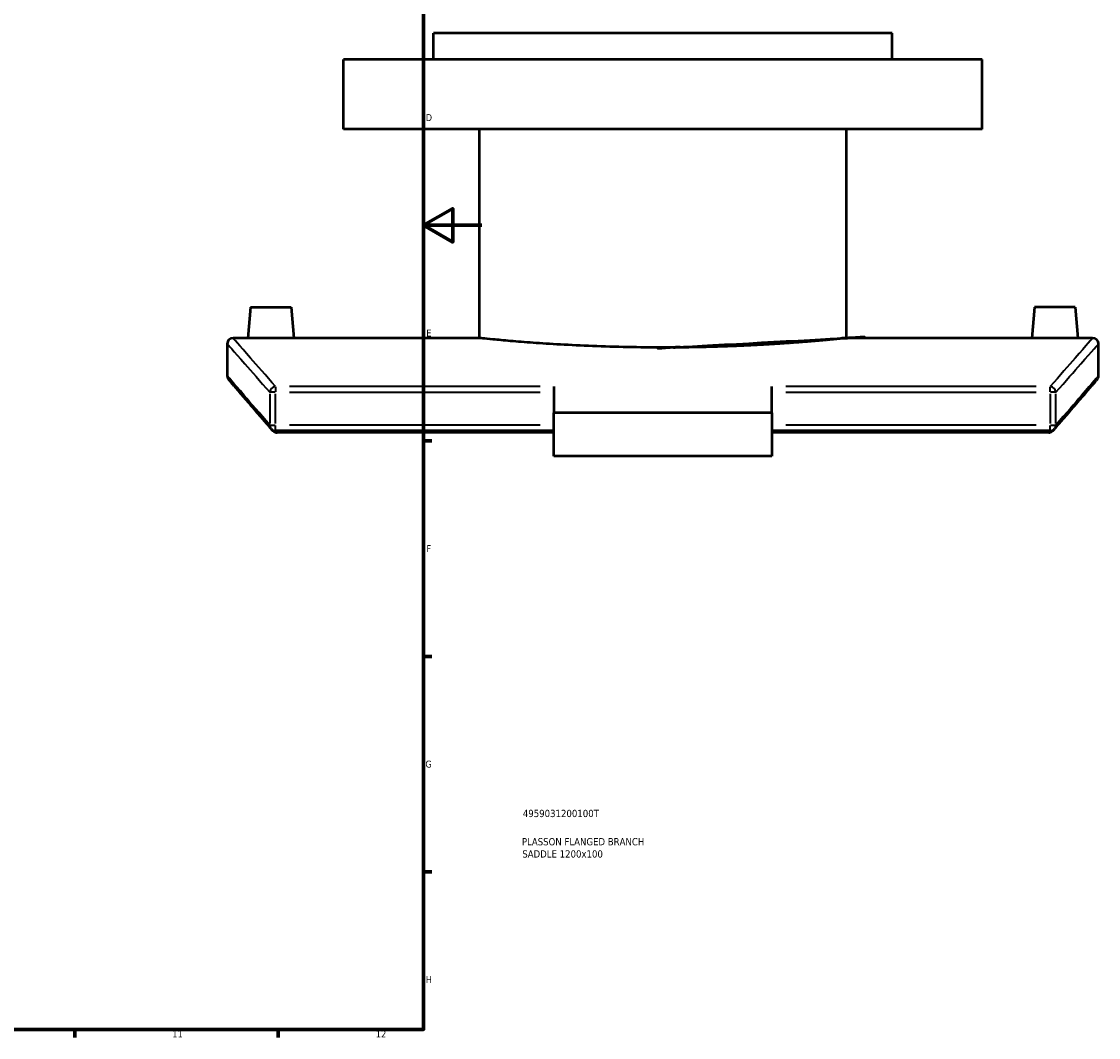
# Model space of a CAD drawing. Header units: millimetres. Extents: x -519 to 1054, y -357 to 828.
# Tile 7 of 10: x 683 to 1053, y 17 to 367. Entities that reach past the tile are written whole.
import ezdxf

# ---------------------------------------------------------------- set-up
doc = ezdxf.new("R2010")
doc.units = ezdxf.units.MM
for name, color, linetype, lineweight in [('Border (ANSI)', 7, 'Continuous', 70), ('Title (ISO)', 7, 'Continuous', 50), ('Visible (ANSI)', 7, 'Continuous', 50), ('Visible Narrow (ANSI)', 7, 'Continuous', 35)]:
    doc.layers.add(name, color=color, linetype=linetype, lineweight=lineweight)
doc.styles.add('Note Text (ANSI)', font='tahoma.ttf')
doc.styles.add('Note Text (ISO)', font='tahoma.ttf')

# ---------------------------------------------------------------- blocks, each defined once
blk = doc.blocks.new('Borders Default Border')
at = {"layer": 'Border (ANSI)'}
for p, q in [((820.999984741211, 222.7499961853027), (823.7999725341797, 222.7499961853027)), ((820.999984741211, 148.5000038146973), (823.7999725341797, 148.5000038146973)), ((820.999984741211, 74.25000190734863), (823.7999725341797, 74.25000190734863)), ((700.8333587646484, 20), (700.8333587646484, 17.20000028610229)), ((770.9166717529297, 20), (770.9166717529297, 17.20000028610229))]:
    blk.add_line(p, q, dxfattribs=at)
at = {"layer": 'Border (ANSI)', "flags": 128}
for points in [[(20, 20), (20, 574.000015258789), (820.999984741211, 574.000015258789), (820.999984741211, 20), (20, 20)], [(840.9999847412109, 297.0000076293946), (820.999984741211, 297.0000076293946), (830.9999847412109, 302.773494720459), (830.9999847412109, 291.2265014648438), (820.999984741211, 297.0000076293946)]]:
    blk.add_lwpolyline(points, dxfattribs=at)
at = {"layer": 'Border (ANSI)', "color": 5, "true_color": 0x0000ff, "char_height": 2.399999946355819, "attachment_point": 7, "style": 'Note Text (ANSI)'}
for s, insert in [('D', (821.7207137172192, 332.9250000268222)), ('E', (821.9142307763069, 258.6750000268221)), ('F', (821.9793846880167, 184.4250000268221)), ('G', (821.6038174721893, 110.1283225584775)), ('H', (821.7255759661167, 35.92500002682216)), ('11', (734.4330685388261, 17.20000005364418)), ('12', (804.5164018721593, 17.20000005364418))]:
    blk.add_mtext(s, dxfattribs=dict(at, insert=insert))
blk = doc.blocks.new('Title Blocks ISO')
at = {"layer": 'Title (ISO)', "color": 232, "true_color": 0xca0064, "style": 'Note Text (ISO)'}
for tag, p in [('PART_NUMBER_001', (34.15585882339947, 73.13494450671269)), ('DESCRIPTION_001', (33.83688029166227, 63.39776635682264)), ('DESCRIPTION_002', (33.96112475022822, 59.17905135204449))]:
    blk.add_attdef(tag, p, '', height=2.5, dxfattribs=at)

msp = doc.modelspace()

# ---------------------------------------------------------------- linework, layer by layer
at = {"layer": 'Visible (ANSI)'}
for p, q in [((982.3764271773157, 363.1489992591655), (824.3764271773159, 363.1489992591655)), ((824.3764271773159, 354.1489992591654), (824.3764271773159, 363.1489992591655)), ((982.3764271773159, 354.1489992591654), (982.3764271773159, 363.1489992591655)), ((1013.376427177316, 354.1489992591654), (793.3764271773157, 354.1489992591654)), ((793.3764271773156, 330.1489992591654), (793.3764271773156, 354.1489992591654)), ((1013.376427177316, 330.1489992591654), (1013.376427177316, 354.1489992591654)), ((1013.376427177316, 330.1489992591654), (793.3764271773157, 330.1489992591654)), ((840.1764271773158, 258.1489992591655), (840.1764271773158, 330.1489992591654)), ((966.5764271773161, 258.1489992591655), (966.5764271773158, 330.1489992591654)), ((761.3764271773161, 268.7489992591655), (760.4490473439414, 258.1489992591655)), ((761.3764271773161, 268.7489992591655), (775.3764271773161, 268.7489992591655)), ((775.3764271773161, 268.7489992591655), (776.3038070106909, 258.1489992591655)), ((1031.376427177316, 268.7489992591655), (1030.449047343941, 258.1489992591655)), ((1045.376427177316, 268.7489992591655), (1031.376427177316, 268.7489992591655)), ((1045.376427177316, 268.7489992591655), (1046.303807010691, 258.1489992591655)), ((753.3764271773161, 256.1489992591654), (753.3764271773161, 245.1489992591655)), ((760.4490473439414, 258.1489992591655), (755.3764271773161, 258.1489992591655)), ((840.1764271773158, 258.1489992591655), (776.3038070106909, 258.1489992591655)), ((1030.449047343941, 258.1489992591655), (966.5764271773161, 258.1489992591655)), ((1051.376427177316, 258.1489992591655), (1046.303807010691, 258.1489992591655)), ((1053.376427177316, 245.1489992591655), (1053.376427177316, 256.1489992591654)), ((865.8764271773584, 241.4208517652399), (865.8764271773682, 232.4273715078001)), ((940.8764271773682, 232.4273715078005), (940.8764271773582, 241.4208517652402)), ((940.8764271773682, 232.4273715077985), (865.8764271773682, 232.4273715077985)), ((865.8764271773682, 217.4273715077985), (865.8764271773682, 232.4273715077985)), ((940.8764271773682, 232.4273715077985), (940.8764271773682, 217.4273715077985)), ((865.8764271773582, 226.1618196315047), (770.0009987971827, 226.1618196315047)), ((865.8764271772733, 225.6127320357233), (770.5220129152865, 225.6127320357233)), ((1036.751855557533, 226.1618196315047), (940.8764271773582, 226.1618196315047)), ((1036.23084143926, 225.6127320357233), (940.8764271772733, 225.6127320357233)), ((940.8764271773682, 217.4273715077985), (865.8764271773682, 217.4273715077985))]:
    msp.add_line(p, q, dxfattribs=at)
for centre, start, end in [((755.3764271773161, 256.1489992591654), 90, 180), ((1051.376427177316, 256.1489992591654), 0, 90), ((755.3764271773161, 245.1489992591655), 180, 220.8294263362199), ((1051.376427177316, 245.1489992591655), 319.1705736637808, 0), ((770.0009987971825, 228.1618196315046), 220.6195331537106, 270), ((1036.751855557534, 228.1618196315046), 270, 319.3804668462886)]:
    msp.add_arc(centre, 2, start, end, dxfattribs=at)
for points, knots in [([(768.3764271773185, 258.0978472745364), (767.3806908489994, 258.0978472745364), (766.3186570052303, 258.1005175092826), (764.3651730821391, 258.1101678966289), (763.4737207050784, 258.11700945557), (762.0662954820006, 258.1298548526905), (761.456461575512, 258.136691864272), (760.6478388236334, 258.146333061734), (760.4490473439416, 258.1489992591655), (760.4490473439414, 258.1489992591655)], [0, 0, 0, 0, 0.2987208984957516, 0.2987208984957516, 0.5974417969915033, 0.5974417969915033, 0.8961242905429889, 0.8961242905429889, 1.194806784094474, 1.194806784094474, 1.194806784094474, 1.194806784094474]), ([(776.3038070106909, 258.1489992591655), (776.3038070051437, 258.1489992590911), (776.1050155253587, 258.1463330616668), (775.2963927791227, 258.1366918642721), (774.6865588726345, 258.1298548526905), (773.2791336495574, 258.11700945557), (772.3876812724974, 258.1101678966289), (770.4341973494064, 258.1005175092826), (769.3721635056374, 258.0978472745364), (768.3764271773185, 258.0978472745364)], [3.584420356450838, 3.584420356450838, 3.584420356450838, 3.584420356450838, 3.883102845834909, 3.883102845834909, 4.181785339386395, 4.181785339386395, 4.480506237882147, 4.480506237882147, 4.779227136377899, 4.779227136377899, 4.779227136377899, 4.779227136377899]), ([(903.3764271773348, 254.8930306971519), (899.4056434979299, 254.8930306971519), (895.3001313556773, 254.9327241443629), (887.1350590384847, 255.0949785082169), (883.0754276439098, 255.2174298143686), (875.2906770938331, 255.5250621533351), (871.5593046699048, 255.7102019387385), (864.659542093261, 256.1073134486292), (861.4913279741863, 256.3188783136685), (855.8832398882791, 256.7274717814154), (853.2513313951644, 256.9388187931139), (848.6115337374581, 257.3351362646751), (846.6033485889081, 257.5197053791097), (843.3775777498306, 257.826186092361), (842.1574245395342, 257.9480657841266), (840.5566731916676, 258.1095243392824), (840.1764271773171, 258.1489992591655), (840.1764271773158, 258.1489992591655)], [0, 0, 0, 0, 1.19123510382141, 1.19123510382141, 2.382470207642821, 2.382470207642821, 3.573705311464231, 3.573705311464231, 4.764940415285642, 4.764940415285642, 5.956170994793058, 5.956170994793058, 7.147401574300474, 7.147401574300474, 8.33863215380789, 8.33863215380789, 9.529862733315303, 9.529862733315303, 9.529862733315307, 9.529862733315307]), ([(966.5764271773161, 258.1489992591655), (966.5764271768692, 258.1489992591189), (966.1961811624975, 258.1095243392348), (964.5954298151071, 257.9480657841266), (963.3752766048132, 257.826186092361), (960.1495057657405, 257.5197053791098), (958.1413206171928, 257.3351362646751), (953.5015229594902, 256.9388187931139), (950.8696144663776, 256.7274717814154), (945.2615263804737, 256.3188783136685), (942.0933122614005, 256.1073134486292), (935.1935496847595, 255.7102019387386), (931.4621772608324, 255.5250621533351), (923.6774267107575, 255.2174298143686), (919.6177953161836, 255.0949785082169), (911.4527229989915, 254.9327241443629), (907.3472108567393, 254.8930306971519), (903.3764271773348, 254.8930306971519)], [28.58958819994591, 28.58958819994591, 28.5895882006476, 28.5895882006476, 29.78081877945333, 29.78081877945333, 30.97204935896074, 30.97204935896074, 32.16327993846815, 32.16327993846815, 33.35451051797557, 33.35451051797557, 34.54574562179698, 34.54574562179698, 35.73698072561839, 35.73698072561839, 36.92821582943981, 36.92821582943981, 38.11945093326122, 38.11945093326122, 38.11945093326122, 38.11945093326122]), ([(1038.376427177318, 258.0978472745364), (1037.380690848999, 258.0978472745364), (1036.31865700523, 258.1005175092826), (1034.365173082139, 258.1101678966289), (1033.473720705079, 258.11700945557), (1032.066295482, 258.1298548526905), (1031.456461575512, 258.1366918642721), (1030.647838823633, 258.146333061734), (1030.449047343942, 258.1489992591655), (1030.449047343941, 258.1489992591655)], [2.389613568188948, 2.389613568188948, 2.389613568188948, 2.389613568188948, 2.688334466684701, 2.688334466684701, 2.987055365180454, 2.987055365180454, 3.285737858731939, 3.285737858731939, 3.584420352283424, 3.584420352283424, 3.584420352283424, 3.584420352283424]), ([(1046.303807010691, 258.1489992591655), (1046.303807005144, 258.1489992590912), (1046.105015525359, 258.1463330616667), (1045.296392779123, 258.136691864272), (1044.686558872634, 258.1298548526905), (1043.279133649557, 258.11700945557), (1042.387681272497, 258.1101678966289), (1040.434197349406, 258.1005175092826), (1039.372163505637, 258.0978472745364), (1038.376427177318, 258.0978472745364)], [5.974033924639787, 5.974033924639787, 5.974033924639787, 5.974033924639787, 6.272716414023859, 6.272716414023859, 6.571398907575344, 6.571398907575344, 6.870119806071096, 6.870119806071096, 7.168840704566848, 7.168840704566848, 7.168840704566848, 7.168840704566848]), ([(768.4828999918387, 226.8597535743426), (767.529350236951, 227.9715118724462), (766.6194460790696, 229.0315468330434), (764.8890462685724, 231.0461686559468), (764.0685520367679, 232.0007538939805), (762.5189783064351, 233.8025602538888), (761.7899001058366, 234.6497799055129), (760.4250096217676, 236.2350745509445), (759.7891984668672, 236.9731482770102), (758.6125016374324, 238.3385472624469), (758.0716168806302, 238.9658714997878), (757.0862099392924, 240.1083789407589), (756.6416884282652, 240.6235614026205), (755.8501986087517, 241.5406305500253), (755.503230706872, 241.9425167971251), (754.9077759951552, 242.6320943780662), (754.659289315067, 242.9197855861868), (754.2614541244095, 243.3803380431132), (754.1121054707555, 243.5531994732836), (753.9129328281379, 243.7837205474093), (753.8631084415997, 243.8413806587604), (753.8631084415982, 243.8413806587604)], [3.698464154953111, 3.698464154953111, 3.698464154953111, 3.698464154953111, 5.141715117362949, 5.141715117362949, 6.584966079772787, 6.584966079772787, 8.028217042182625, 8.028217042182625, 9.471468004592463, 9.471468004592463, 10.9147189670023, 10.9147189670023, 12.35796992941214, 12.35796992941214, 13.80122089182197, 13.80122089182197, 15.24447185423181, 15.24447185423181, 16.68772281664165, 16.68772281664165, 18.13097377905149, 18.13097377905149, 18.13097377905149, 18.13097377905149]), ([(1052.889745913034, 243.8413806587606), (1052.889745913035, 243.8413806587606), (1052.839921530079, 243.7837205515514), (1052.640748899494, 243.5531994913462), (1052.491400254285, 243.3803380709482), (1052.093565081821, 242.9197856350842), (1051.845078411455, 242.6320944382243), (1051.249623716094, 241.9425168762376), (1050.902655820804, 241.5406306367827), (1050.111166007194, 240.6235614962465), (1049.666644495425, 240.1083790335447), (1048.681237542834, 238.9658715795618), (1048.140352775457, 238.3385473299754), (1046.963655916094, 236.9731483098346), (1046.327844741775, 236.2350745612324), (1044.962954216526, 234.6497798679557), (1044.233875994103, 233.8025601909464), (1042.684302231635, 232.0007537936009), (1041.863807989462, 231.0461685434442), (1040.13340819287, 229.03154673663), (1039.223504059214, 227.9715118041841), (1038.269954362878, 226.8597535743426)], [15.15044422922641, 15.15044422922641, 15.15044422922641, 15.15044422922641, 16.59369514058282, 16.59369514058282, 18.03694605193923, 18.03694605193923, 19.48019696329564, 19.48019696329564, 20.92344787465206, 20.92344787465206, 22.36669878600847, 22.36669878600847, 23.80994969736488, 23.80994969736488, 25.25320060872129, 25.25320060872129, 26.6964515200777, 26.6964515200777, 28.13970243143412, 28.13970243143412, 29.58295334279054, 29.58295334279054, 29.58295334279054, 29.58295334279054]), ([(770.0009987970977, 225.6800360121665), (769.8201133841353, 225.727247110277), (769.6490739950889, 225.8022899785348), (769.2700448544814, 226.0250491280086), (769.0755372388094, 226.1895789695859), (768.8796417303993, 226.3986122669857), (768.8498770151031, 226.4318383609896), (768.8209458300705, 226.4655656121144)], [-0.3743599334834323, -0.3743599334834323, -0.3743599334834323, -0.3743599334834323, -0.3175452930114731, -0.3175452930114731, -0.2375918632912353, -0.2375918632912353, -0.2227878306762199, -0.2227878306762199, -0.2227878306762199, -0.2227878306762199]), ([(1037.931908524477, 226.4655656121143), (1037.902977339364, 226.4318383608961), (1037.873212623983, 226.3986122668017), (1037.677317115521, 226.1895789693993), (1037.482809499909, 226.0250491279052), (1037.103780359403, 225.8022899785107), (1036.932740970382, 225.7272471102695), (1036.751855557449, 225.6800360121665)], [-0.1496215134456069, -0.1496215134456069, -0.1496215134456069, -0.1496215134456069, -0.1350079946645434, -0.1350079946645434, -0.0560834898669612, -0.0560834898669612, 0, 0, 0, 0]), ([(770.0009987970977, 225.6800360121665), (770.0338117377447, 225.6714718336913), (770.0668402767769, 225.663699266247), (770.2388357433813, 225.6276269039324), (770.3802319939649, 225.6127320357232), (770.5220129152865, 225.6127320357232)], [0.2852815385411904, 0.2852815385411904, 0.2852815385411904, 0.2852815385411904, 0.2954595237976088, 0.2954595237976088, 0.3379833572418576, 0.3379833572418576, 0.3379833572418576, 0.3379833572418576])]:
    msp.add_open_spline(points, degree=3, knots=knots, dxfattribs=at)
for points in [[(768.4829000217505, 226.85975360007), (768.5949830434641, 226.7290742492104), (768.7076695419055, 226.5976797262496), (768.8209578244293, 226.465571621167)], [(1037.931896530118, 226.465571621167), (1038.045184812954, 226.5976797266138), (1038.157871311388, 226.729074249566), (1038.269954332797, 226.85975360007)], [(1036.23084143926, 225.6127320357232), (1036.406957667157, 225.6127320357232), (1036.581988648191, 225.6357007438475), (1036.751855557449, 225.6800360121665)]]:
    msp.add_open_spline(points, degree=3, dxfattribs=at)
at = {"layer": 'Visible Narrow (ANSI)'}
for p, q in [((770.0009987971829, 241.3855570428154), (770.0009987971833, 239.6088552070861)), ((861.0826557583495, 241.4208517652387), (774.7947702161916, 241.4208517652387)), ((1031.958084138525, 241.4208517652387), (945.6701985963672, 241.4208517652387)), ((1036.751855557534, 239.6088552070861), (1036.751855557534, 241.3855570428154)), ((768.0429812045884, 238.9095806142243), (768.0429812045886, 228.727491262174)), ((769.864550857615, 239.4752522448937), (768.075353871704, 239.4752522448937)), ((770.0009987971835, 228.7274912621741), (770.0009987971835, 238.9095806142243)), ((774.7947702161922, 239.4752522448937), (861.08265575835, 239.4752522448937)), ((945.6701985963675, 239.4752522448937), (1031.958084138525, 239.4752522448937)), ((1036.751855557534, 238.9095806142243), (1036.751855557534, 228.727491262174)), ((1038.677500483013, 239.4752522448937), (1036.888303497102, 239.4752522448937)), ((1038.709873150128, 228.727491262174), (1038.709873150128, 238.9095806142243)), ((768.0753538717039, 228.1618196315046), (769.864550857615, 228.1618196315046)), ((770.0009987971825, 226.1679849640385), (770.0009987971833, 228.004901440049)), ((861.08265575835, 228.1618196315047), (774.7947702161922, 228.1618196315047)), ((1031.958084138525, 228.1618196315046), (945.6701985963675, 228.1618196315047)), ((1036.751855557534, 226.1679849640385), (1036.751855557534, 228.0049014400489)), ((1036.888303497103, 228.1618196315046), (1038.677500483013, 228.1618196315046))]:
    msp.add_line(p, q, dxfattribs=at)
for centre, major_axis, ratio, start_param, end_param in [((770.0009987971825, 239.4752522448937), (-1.505689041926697, -1.316396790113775), 0.9534428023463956, 4.0936846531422, 5.464892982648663), ((1036.751855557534, 239.4752522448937), (-1.505689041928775, 1.316396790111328), 0.9534428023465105, 3.959884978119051, 5.3310933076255), ((770.0009987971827, 228.1618196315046), (-1.518098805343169, -1.302066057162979), 0.9524846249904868, 5.586758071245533, 6.246531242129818), ((1036.751855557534, 228.1618196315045), (1.518098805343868, -1.302066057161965), 0.9524846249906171, 0.0366540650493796, 0.6964272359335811)]:
    msp.add_ellipse(centre, major_axis=major_axis, ratio=ratio, start_param=start_param, end_param=end_param, dxfattribs=at)
for points, knots in [([(753.3764271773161, 256.1489992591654), (753.3764271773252, 256.1489992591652), (755.4335312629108, 253.8206041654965), (761.7053886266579, 246.6944750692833), (764.5872786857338, 243.4165558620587), (768.0429812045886, 239.4752522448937)], [15.22051451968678, 15.2205145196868, 15.2205145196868, 15.2205145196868, 24.44000477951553, 24.44000477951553, 29.64812498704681, 29.64812498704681, 29.64812498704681, 29.64812498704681]), ([(770.0009987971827, 241.4208517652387), (766.5551708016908, 245.3750342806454), (763.6815473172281, 248.6636283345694), (757.4276428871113, 255.813007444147), (755.3764271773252, 258.1489992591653), (755.3764271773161, 258.1489992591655)], [-29.64812498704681, -29.64812498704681, -29.64812498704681, -29.64812498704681, -24.44000477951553, -24.44000477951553, -15.2205145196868, -15.2205145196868, -15.2205145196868, -15.22051451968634]), ([(1051.376427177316, 258.1489992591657), (1051.376427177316, 258.1489992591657), (1051.376427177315, 258.1489992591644), (1051.376427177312, 258.1489992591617), (1051.37642408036, 258.1489957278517), (1049.325206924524, 255.8130022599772), (1043.071302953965, 248.6636236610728), (1040.197680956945, 245.3750313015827), (1036.751855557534, 241.4208517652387)], [-18.4389801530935, -18.4389801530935, -18.4389801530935, -18.4389801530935, -18.43897313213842, -18.43897313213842, -18.43897313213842, -9.21948656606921, -9.21948656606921, -4.011370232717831, -4.011370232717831, -4.011370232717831, -4.011370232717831]), ([(1038.709873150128, 239.4752522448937), (1042.165573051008, 243.4165528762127), (1045.047461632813, 246.6944704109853), (1051.319318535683, 253.820598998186), (1053.376424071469, 256.1489957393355), (1053.376427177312, 256.1489992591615), (1053.376427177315, 256.1489992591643), (1053.376427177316, 256.1489992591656), (1053.376427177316, 256.1489992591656)], [4.011370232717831, 4.011370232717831, 4.011370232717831, 4.011370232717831, 9.21948656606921, 9.21948656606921, 18.43897313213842, 18.43897313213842, 18.43897313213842, 18.43898015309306, 18.43898015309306, 18.43898015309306, 18.43898015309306]), ([(768.0429812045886, 228.1618196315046), (764.4853969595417, 232.2977886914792), (761.5348227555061, 235.7168244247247), (755.3653323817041, 242.8570188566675), (753.3764271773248, 245.1489992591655), (753.3764271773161, 245.1489992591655)], [3.698464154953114, 3.698464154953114, 3.698464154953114, 3.698464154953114, 9.0654868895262, 9.0654868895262, 18.13097377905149, 18.1309737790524, 18.1309737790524, 18.1309737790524]), ([(1053.376427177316, 245.1489992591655), (1053.376427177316, 245.1489992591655), (1053.376427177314, 245.1489992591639), (1053.376427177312, 245.1489992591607), (1053.37642390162, 245.1489954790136), (1051.387517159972, 242.8570132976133), (1045.218027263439, 235.7168194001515), (1042.267454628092, 232.2977854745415), (1038.709873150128, 228.1618196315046)], [15.15044422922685, 15.15044422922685, 15.15044422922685, 15.15044422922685, 15.15045175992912, 15.15045175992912, 15.15045175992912, 24.21593471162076, 24.21593471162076, 29.58295334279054, 29.58295334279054, 29.58295334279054, 29.58295334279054])]:
    msp.add_open_spline(points, degree=3, knots=knots, dxfattribs=at)
for points in [[(770.5220129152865, 225.6127320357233), (770.3633577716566, 225.7971466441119), (770.2058713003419, 225.980180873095), (770.0495575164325, 226.1618309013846)], [(1036.703296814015, 226.1618308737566), (1036.546983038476, 225.9801808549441), (1036.38949657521, 225.7971466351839), (1036.23084143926, 225.6127320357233)]]:
    msp.add_open_spline(points, degree=3, dxfattribs=at)

# ---------------------------------------------------------------- block references
msp.add_blockref('Borders Default Border', (0, 0))
msp.add_blockref('Title Blocks ISO', (821, 20)).add_auto_attribs({'PART_NUMBER_001': '4959031200100T', 'DESCRIPTION_001': 'PLASSON FLANGED BRANCH', 'DESCRIPTION_002': 'SADDLE 1200x100'})

doc.saveas('drawing.dxf')
